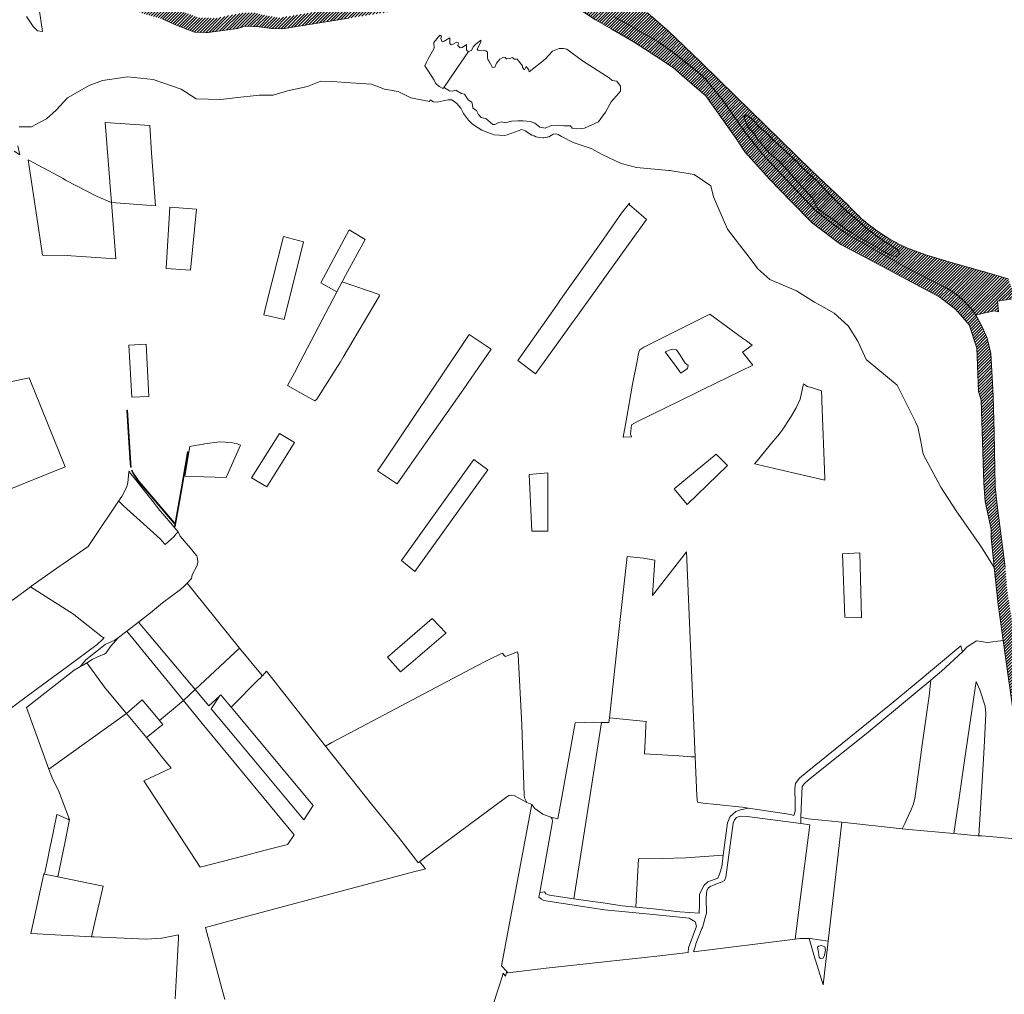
# Model space of a CAD drawing. Header units: metres. Extents: x 98339 to 107237, y 400267 to 408717.
# Tile 4 of 9: x 102742 to 104229, y 401524 to 402996. Entities that reach past the tile are written whole.
import ezdxf

# ---------------------------------------------------------------- set-up
doc = ezdxf.new("R2010")
doc.units = ezdxf.units.M
doc.layers.add('BEL_NAB_10_NNBO_V', color=7, linetype='Continuous', lineweight=0)
doc.layers.add('gras', color=61, linetype='Continuous', lineweight=18, transparency=0.7)
doc.layers.add('water', color=150, linetype='Continuous', lineweight=18, transparency=0.7)

msp = doc.modelspace()

# ---------------------------------------------------------------- hatches: boundary and pattern name
at = {"layer": 'gras'}
h = msp.add_hatch(dxfattribs=at)
h.set_pattern_fill('ANSI31', color=256)
h.paths.add_polyline_path([(103798.5, 402905), (103938, 402768.2), (103938, 402768.2), (103965.2, 402742.1), (103965.2, 402742.1), (103992.9, 402716), (103996, 402712.7), (103996, 402712.7), (103999.1, 402709.4), (103999.2, 402709.4), (104002.4, 402706.2), (104002.4, 402706.1), (104005.6, 402703), (104005.7, 402702.9), (104009, 402699.8), (104009, 402699.8), (104012.4, 402696.7), (104012.4, 402696.7), (104015.8, 402693.7), (104015.8, 402693.7), (104019.3, 402690.8), (104019.3, 402690.7), (104022.8, 402687.9), (104022.9, 402687.8), (104026.4, 402685), (104026.4, 402685), (104030, 402682.2), (104030.1, 402682.2), (104033.7, 402679.5), (104033.8, 402679.5), (104037.4, 402676.9), (104037.5, 402676.8), (104041.2, 402674.3), (104041.3, 402674.2), (104045, 402671.7), (104045.1, 402671.7), (104048.9, 402669.3), (104048.9, 402669.2), (104052.8, 402666.9), (104052.8, 402666.8), (104056.7, 402664.5), (104056.8, 402664.5), (104060.7, 402662.3), (104060.7, 402662.3), (104064.7, 402660.1), (104064.8, 402660.1), (104068.8, 402658), (104068.8, 402657.9), (104072.9, 402655.9), (104072.9, 402655.9), (104077, 402653.9), (104077, 402653.9), (104081.1, 402652), (104081.3, 402651.9), (104111.8, 402640.6), (104111.9, 402640.6), (104150.6, 402628.9), (104150.7, 402628.8), (104197.1, 402615.9), (104197.5, 402615.8), (104234.7, 402604.8), (104245.9, 402575.4), (104218.5, 402571.3), (104220.2, 402555.2), (104213.9, 402556.6), (104186.9, 402550.5), (104185.6, 402550.2), (104180.8, 402557.4), (104168.3, 402571.3), (104156.3, 402581.6), (104142, 402590.7), (104077.2, 402624), (104035.2, 402647.8), (103992.5, 402672), (103970.9, 402687.1), (103942.9, 402709.3), (103900.7, 402753.4), (103863.2, 402793.5), (103836.7, 402827.5), (103804.9, 402873.3), (103777.2, 402907.7), (103762.2, 402920.6), (103728.2, 402947.5), (103705.5, 402963.5), (103639.4, 403001.1), (103604.9, 403022.8), (103574.5, 403047.7), (103574.5, 403048.2), (103573.6, 403075.8), (103570.5, 403077.5), (103571.9, 403079), (103583.1, 403091), (103590.9, 403082.7), (103591.1, 403082.5), (103594.3, 403079.7), (103594.4, 403079.6), (103612.4, 403064.9), (103620.1, 403058.7), (103620.1, 403058.6), (103640.2, 403043), (103640.3, 403042.9), (103674.2, 403018.4), (103674.2, 403018.4), (103689.9, 403006.7), (103721.4, 402979.6), (103770.2, 402932.8), (103770.2, 402932.8)])
at = {"layer": 'water'}
h = msp.add_hatch(dxfattribs=at)
h.set_pattern_fill('ANSI31', color=256)
h.paths.add_polyline_path([(103574.5, 403047.7), (103604.9, 403022.8), (103639.4, 403001.1), (103705.5, 402963.5), (103728.2, 402947.5), (103762.2, 402920.6), (103777.2, 402907.7), (103804.9, 402873.3), (103836.7, 402827.5), (103863.2, 402793.5), (103900.7, 402753.4), (103942.9, 402709.3), (103970.9, 402687.1), (103992.5, 402672), (104035.2, 402647.8), (104077.2, 402624), (104142, 402590.7), (104156.3, 402581.6), (104168.3, 402571.3), (104180.8, 402557.4), (104185.6, 402550.2), (104186.8, 402548.3), (104189, 402545.1), (104191.5, 402540.1), (104195.3, 402532.5), (104203, 402515.1), (104203.9, 402511.1), (104208.3, 402492.3), (104211.4, 402438.4), (104211.8, 402426.4), (104213.3, 402372.9), (104215, 402290.7), (104217.9, 402263.1), (104230.1, 402169.5), (104232, 402146.2), (104234.8, 402124.1), (104238.9, 402097.6), (104247.5, 402030.6), (104260.4, 401928), (104264.5, 401905.8), (104282.5, 401799.6), (104289.2, 401757.7), (104274.6, 401758), (104272.7, 401774.2), (104259.8, 401855.7), (104244.8, 401933.1), (104227.2, 402058.7), (104219.6, 402112.7), (104213.6, 402168.8), (104208.8, 402213.9), (104208.8, 402226.8), (104200, 402268.5), (104198, 402296.4), (104193.8, 402421.5), (104189.9, 402434.5), (104187.2, 402500.3), (104175.8, 402535.4), (104155.7, 402558.6), (104131.4, 402577.2), (104051.5, 402619.8), (103982.1, 402656.8), (103939.3, 402688.7), (103906.7, 402722.1), (103874.8, 402754.8), (103869.7, 402760.4), (103836.8, 402796.9), (103824.8, 402815.1), (103778.2, 402881.4), (103757.6, 402899), (103742.6, 402912), (103729.2, 402923.7), (103704.2, 402940.4), (103669.9, 402962.4), (103636.3, 402982), (103611.6, 402996), (103580.6, 403016.1), (103566.2, 403027.9), (103549.7, 403037.2), (103531.1, 403041.4), (103506.1, 403040.2), (103384.1, 403021.8), (103379.9, 403021.2), (103238.4, 402998.5), (103138.8, 402982.5), (103122.3, 402983.1), (103103.7, 402985.6), (103094.8, 402986.1), (103082, 402986.7), (103070.7, 402983.1), (103026.8, 402976.9), (103023, 402977), (103005.8, 402977.4), (102978.9, 402987.8), (102958.1, 402997.2), (102859.2, 403026.2), (102851.5, 403028.5), (102823, 403040.5), (102802.1, 403052.1), (102767, 403070.7), (102762.5, 403073.5), (102771.6, 403093), (102813.7, 403068.5), (102866.9, 403044.9), (102996.7, 403005.1), (103012.1, 402999.4), (103039.2, 402998.5), (103062.4, 403003.7), (103079.4, 403006.8), (103096.5, 403006.8), (103113, 403002.7), (103134.6, 402999.1), (103495.3, 403058.3), (103505.3, 403059.9), (103530.6, 403062), (103553.3, 403058.9), (103571.9, 403049.8)])
h = msp.add_hatch(dxfattribs=at)
h.set_pattern_fill('ANSI31', color=256)
h.paths.add_polyline_path([(104056.3, 402640.8), (104063.4, 402638.5), (104066.2, 402639.3), (104068.7, 402640.3), (104070.7, 402643.3), (104068.2, 402648.9), (104063.2, 402652.2), (104053.3, 402657.7), (104044.2, 402663.9), (104034.6, 402670.3), (104020.5, 402681.2), (104013.1, 402688), (104003, 402697.1), (103993.2, 402705.2), (103978.3, 402719.4), (103964.6, 402733.5), (103945.4, 402753.2), (103931.5, 402765.5), (103919.7, 402777.2), (103916.1, 402781.7), (103907.3, 402789.3), (103879.8, 402815), (103869.6, 402825.4), (103859.5, 402833.7), (103855.5, 402837.5), (103855, 402838.5), (103853.5, 402841.1), (103846.9, 402846.6), (103839.6, 402852.4), (103837.3, 402851.7), (103835.8, 402849.5), (103836, 402847.4), (103837.8, 402843.6), (103838.8, 402839.1), (103842.1, 402833.3), (103849.2, 402826.2), (103853.2, 402820.7), (103855.2, 402817.5), (103856.5, 402815.4), (103873.9, 402794.6), (103886.3, 402784.8), (103899, 402771.6), (103920.2, 402747.4), (103939.1, 402726.7), (103941.6, 402721.1), (103945.4, 402713.8), (103948.7, 402709.2), (103958.1, 402702.7), (103973, 402692.6), (103984.6, 402683.5), (103997.7, 402674.1), (104048, 402645.6)])

# ---------------------------------------------------------------- linework, layer by layer
at = {"layer": 'BEL_NAB_10_NNBO_V'}
for points in [[(103580.6, 403016.1), (103611.6, 402996), (103636.3, 402982), (103669.9, 402962.4), (103704.2, 402940.4), (103729.2, 402923.7), (103742.6, 402912), (103757.6, 402899), (103778.2, 402881.4), (103824.8, 402815.1), (103836.8, 402796.9), (103869.7, 402760.4), (103874.8, 402754.8), (103906.7, 402722.1), (103939.3, 402688.7), (103982.1, 402656.8), (104051.5, 402619.8), (104131.4, 402577.2), (104155.7, 402558.6), (104175.8, 402535.4), (104187.2, 402500.3), (104189.9, 402434.5), (104193.8, 402421.5), (104198, 402296.4), (104200, 402268.5), (104208.8, 402226.8), (104208.8, 402213.9), (104213.6, 402168.8), (104194.2, 402199.4), (104156.1, 402254.4), (104132.8, 402290.4), (104106.5, 402340.2), (104103.3, 402356.4), (104098.3, 402381.4), (104094.6, 402388.8), (104067, 402444), (104020, 402483.1), (104007.9, 402510.5), (103993.1, 402533.8), (103971.9, 402552.8), (103953.2, 402563.5), (103942.3, 402569.8), (103914.8, 402586.7), (103874.6, 402603.6), (103856.5, 402620.2), (103843.4, 402637.4), (103829.1, 402656.3), (103811, 402680), (103789.9, 402728.5), (103785.7, 402745.5), (103760.3, 402762.4), (103723.9, 402768.5), (103722.2, 402768.7), (103673.5, 402773), (103650.2, 402779.3), (103621.7, 402792.7), (103605.1, 402801.6), (103577.6, 402810.9), (103560.2, 402820), (103555.4, 402823), (103551.2, 402824), (103547.8, 402823.6), (103544.8, 402821.3), (103543.8, 402820.8), (103541, 402819.3), (103533.7, 402817.8), (103532.3, 402817.9), (103527.7, 402818.4), (103521.4, 402819.4), (103518.7, 402820.7), (103515.4, 402822.1), (103505.4, 402828.4), (103500.1, 402830.4), (103477.9, 402822.4), (103474.5, 402821.2), (103458.4, 402822.4), (103449.1, 402826), (103440, 402829.6), (103425.7, 402838.5), (103424, 402840.6), (103420, 402844.6), (103412.4, 402854.8), (103408.1, 402862.6), (103402.2, 402869.8), (103394.5, 402875.1), (103389, 402875.2), (103381.7, 402873.9), (103372.2, 402871.8), (103367.1, 402872.2), (103362.1, 402875), (103360.8, 402872.7), (103332.7, 402878.3), (103313.4, 402887.6), (103293, 402891.5), (103273.4, 402899), (103241.7, 402901), (103214, 402902.7), (103196.9, 402903.7), (103176.6, 402895.5), (103146.2, 402888.9), (103125, 402882.3), (103103.8, 402882.3), (103066.8, 402878.3), (103045.6, 402875.6), (103008.6, 402877), (102986.1, 402891.5), (102943.8, 402906.1), (102905.4, 402910), (102867, 402904.7), (102847.2, 402896.8), (102814.1, 402878.3), (102796.9, 402859.8), (102782.4, 402846.5), (102771.8, 402841.2), (102759.9, 402834.6), (102741.3, 402834.6)], [(102752.4, 403001.3), (102762.3, 402985.9), (102769, 402979.3), (102776.5, 402978.4), (102772, 403009.3)], [(104244.8, 401933.1), (104227.2, 402058.7), (104219.6, 402112.7), (104213.6, 402168.8), (104208.8, 402213.9), (104208.8, 402226.8), (104200, 402268.5), (104198, 402296.4), (104193.8, 402421.5), (104189.9, 402434.5), (104187.2, 402500.3), (104175.8, 402535.4), (104155.7, 402558.6), (104131.4, 402577.2), (104051.5, 402619.8), (103982.1, 402656.8), (103939.3, 402688.7), (103906.7, 402722.1), (103874.8, 402754.8), (103869.7, 402760.4), (103836.8, 402796.9), (103824.8, 402815.1), (103778.2, 402881.4), (103757.6, 402899), (103742.6, 402912), (103729.2, 402923.7), (103704.2, 402940.4), (103669.9, 402962.4), (103636.3, 402982), (103611.6, 402996), (103580.6, 403016.1)], [(103689.9, 403006.7), (103721.4, 402979.6), (103770.2, 402932.8), (103770.2, 402932.8), (103798.5, 402905), (103798.5, 402905), (103938, 402768.2), (103938, 402768.2), (103965.2, 402742.1), (103965.2, 402742.1), (103992.9, 402716), (103996, 402712.7), (103996, 402712.7), (103999.1, 402709.4), (103999.2, 402709.4), (104002.4, 402706.2), (104002.4, 402706.1), (104005.6, 402703), (104005.7, 402702.9), (104009, 402699.8), (104009, 402699.8), (104012.4, 402696.7), (104012.4, 402696.7), (104015.8, 402693.7), (104015.8, 402693.7), (104019.3, 402690.8), (104019.3, 402690.7), (104022.8, 402687.9), (104022.9, 402687.8), (104026.4, 402685), (104026.4, 402685), (104030, 402682.2), (104030.1, 402682.2), (104033.7, 402679.5), (104033.8, 402679.5), (104037.4, 402676.9), (104037.5, 402676.8), (104041.2, 402674.3), (104041.3, 402674.2), (104045, 402671.7), (104045.1, 402671.7), (104048.9, 402669.3), (104048.9, 402669.2), (104052.8, 402666.9), (104052.8, 402666.8), (104056.7, 402664.5), (104056.8, 402664.5), (104060.7, 402662.3), (104060.7, 402662.3), (104064.7, 402660.1), (104064.8, 402660.1), (104068.8, 402658), (104068.8, 402657.9), (104072.9, 402655.9), (104072.9, 402655.9), (104077, 402653.9), (104077, 402653.9), (104081.1, 402652), (104081.3, 402651.9), (104111.8, 402640.6), (104111.9, 402640.6), (104150.6, 402628.9), (104150.7, 402628.8), (104197.1, 402615.9), (104197.5, 402615.8), (104234.7, 402604.8)], [(103238.4, 402998.5), (103138.8, 402982.5), (103122.3, 402983.1), (103103.7, 402985.6), (103094.8, 402986.1), (103082, 402986.7), (103070.7, 402983.1), (103026.8, 402976.9), (103023, 402977), (103005.8, 402977.4), (102978.9, 402987.8), (102958.1, 402997.2)], [(102958.1, 402997.2), (102978.9, 402987.8), (102978.9, 402987.8), (103005.8, 402977.4), (103023, 402977), (103026.8, 402976.9), (103070.7, 402983.1), (103082, 402986.7), (103094.8, 402986.1), (103103.7, 402985.6), (103122.3, 402983.1), (103138.8, 402982.5), (103238.4, 402998.5)], [(103639.4, 403001.1), (103705.5, 402963.5), (103728.2, 402947.5), (103762.2, 402920.6), (103777.2, 402907.7), (103804.9, 402873.3), (103836.7, 402827.5), (103863.2, 402793.5), (103900.7, 402753.4), (103942.9, 402709.3), (103970.9, 402687.1), (103992.5, 402672), (104035.2, 402647.8), (104077.2, 402624), (104142, 402590.7), (104156.3, 402581.6), (104168.3, 402571.3), (104180.8, 402557.4), (104185.6, 402550.2), (104186.8, 402548.3), (104189, 402545.1), (104191.5, 402540.1), (104195.3, 402532.5), (104203, 402515.1), (104203.9, 402511.1), (104208.3, 402492.3), (104211.4, 402438.4), (104211.8, 402426.4), (104213.3, 402372.9), (104215, 402290.7), (104217.9, 402263.1), (104230.1, 402169.5)], [(104245.9, 402575.4), (104218.5, 402571.3), (104220.2, 402555.2), (104213.9, 402556.6), (104186.9, 402550.5), (104185.6, 402550.2), (104180.8, 402557.4), (104168.3, 402571.3), (104156.3, 402581.6), (104142, 402590.7), (104077.2, 402624), (104035.2, 402647.8), (103992.5, 402672), (103970.9, 402687.1), (103942.9, 402709.3), (103900.7, 402753.4), (103863.2, 402793.5), (103836.7, 402827.5), (103804.9, 402873.3), (103777.2, 402907.7), (103762.2, 402920.6), (103728.2, 402947.5), (103705.5, 402963.5), (103639.4, 403001.1)], [(102741.3, 402834.6), (102759.9, 402834.6), (102771.8, 402841.2), (102782.4, 402846.5), (102796.9, 402859.8), (102814.1, 402878.3), (102847.2, 402896.8), (102867, 402904.7), (102905.4, 402910), (102943.8, 402906.1), (102943.8, 402906.1), (102986.1, 402891.5), (103008.6, 402877), (103045.6, 402875.6), (103066.8, 402878.3), (103103.8, 402882.3), (103125, 402882.3), (103146.2, 402888.9), (103176.6, 402895.5), (103196.9, 402903.7), (103214, 402902.7), (103241.7, 402901), (103273.4, 402899), (103293, 402891.5), (103313.4, 402887.6), (103332.7, 402878.3), (103360.8, 402872.7), (103362.1, 402875), (103367.1, 402872.2), (103372.2, 402871.8), (103381.7, 402873.9), (103389, 402875.2), (103394.5, 402875.1), (103402.2, 402869.8), (103408.1, 402862.6), (103412.4, 402854.8), (103420, 402844.6), (103424, 402840.6), (103425.7, 402838.5), (103440, 402829.6), (103449.1, 402826), (103458.4, 402822.4), (103474.5, 402821.2), (103477.9, 402822.4), (103500.1, 402830.4), (103505.4, 402828.4), (103515.4, 402822.1), (103518.7, 402820.7), (103521.4, 402819.4), (103527.7, 402818.4), (103532.3, 402817.9), (103533.7, 402817.8), (103541, 402819.3), (103543.8, 402820.8), (103544.8, 402821.3), (103547.8, 402823.6), (103551.2, 402824), (103555.4, 402823), (103560.2, 402820), (103577.6, 402810.9), (103605.1, 402801.6), (103621.7, 402792.7), (103650.2, 402779.3), (103673.5, 402773), (103722.2, 402768.7), (103723.9, 402768.5), (103760.3, 402762.4), (103785.7, 402745.5), (103789.9, 402728.5), (103811, 402680), (103829.1, 402656.3), (103843.4, 402637.4), (103856.5, 402620.2), (103874.6, 402603.6), (103914.8, 402586.7), (103942.3, 402569.8), (103953.2, 402563.5), (103971.9, 402552.8), (103993.1, 402533.8), (104007.9, 402510.5), (104020, 402483.1), (104067, 402444), (104094.6, 402388.8), (104098.3, 402381.4), (104103.3, 402356.4), (104106.5, 402340.2), (104132.8, 402290.4), (104156.1, 402254.4), (104194.2, 402199.4), (104213.6, 402168.8), (104219.6, 402112.7), (104227.2, 402058.7), (104203.3, 402055.7), (104186.7, 402057.9), (104172.9, 402049.1), (104165.6, 402041.6), (104163, 402050.4), (104092.8, 401991.8), (104057.8, 401963), (103931.2, 401859.9), (103919.7, 401850.5), (103915.9, 401846.2), (103913.3, 401842.3), (103912.5, 401834.9), (103912.9, 401813.1), (103912.9, 401800.8), (103911.2, 401794.3), (103906.7, 401795.5), (103842.4, 401805.5), (103833.1, 401806.9), (103794.1, 401810.7), (103773.7, 401812.7), (103765.3, 401814.4), (103764.3, 401824), (103761.9, 401882.6), (103749.1, 402192.7), (103697.8, 402126.6), (103701.1, 402179.8), (103683.9, 402183), (103659.3, 402185.2), (103644.9, 402054.1), (103632.5, 401941.8), (103631.7, 401934.8), (103631.1, 401934.8), (103620.6, 401934.9), (103609.1, 401935.1), (103580.7, 401934.3), (103559.5, 401816.3), (103554.5, 401788.9), (103544, 401791.8), (103531.9, 401796.3), (103519.7, 401804.9), (103515.2, 401810.8), (103508, 401814), (103504.5, 401821), (103503.6, 401825), (103500.5, 401931), (103494.6, 402037), (103493.6, 402041.5), (103478.3, 402035.2), (103475.4, 402034.2), (103473.6, 402035.7), (103470.9, 402039.5), (103468.7, 402038.3), (103451.9, 402030.4), (103446.9, 402027.8), (103431.3, 402019.9), (103213.5, 401904.3), (103203.7, 401899.1), (103114.8, 402012), (103108.6, 402005.3), (103108.5, 402005.3), (103105.5, 402008.7), (103074.2, 402047.1), (103005.5, 402131.8), (103001.3, 402137), (102994.7, 402144.9), (103001, 402151.5), (103001.4, 402152), (103002.4, 402157.7), (103009.8, 402171.9), (103011.2, 402176.9), (103010.8, 402182.4), (103009.4, 402186.5), (103005.2, 402191.7), (103002.4, 402195.2), (102984.5, 402216.3), (102981.3, 402222.6), (102974.8, 402230.4), (102973, 402232.5), (102958.3, 402249.9), (102953.9, 402254.9), (102941.9, 402270.2), (102926.1, 402290.3), (102915, 402304), (102908.9, 402311.1), (102908.1, 402314.5), (102906.9, 402313.3), (102905.5, 402296.5), (102903.4, 402289.6), (102896.2, 402276.1), (102891.4, 402268.9), (102891.3, 402268.9), (102873.2, 402242), (102870.6, 402238.1), (102853.4, 402212.7), (102845.3, 402200.7), (102807.5, 402174.2), (102803.3, 402171.2), (102762.3, 402142.4), (102758.4, 402139.7), (102758.5, 402139.6), (102732.5, 402120.7)], [(102733.8, 402797.6), (102742.5, 402792.3), (102739.3, 402806)], [(104245.6, 401758.9), (104194.7, 401763.4), (104190.3, 401763.6), (104190.8, 401772.1), (104197.2, 401879.2), (104198.9, 401907), (104201, 401948.2), (104199.9, 401959.4), (104192, 401984.2), (104186.1, 401996.7), (104169.3, 401881), (104169.3, 401881), (104160.7, 401821), (104152.8, 401766.9), (104084.9, 401772.9), (104074.6, 401774.1), (104078.4, 401782.2), (104088.7, 401804), (104091.1, 401810.1), (104093.9, 401819.7), (104099.2, 401859.4), (104102.8, 401885.3), (104104, 401893.7), (104115.5, 401974.8), (104117.3, 401994.2), (104117.7, 401998.7), (104133.9, 402012.2), (104165.6, 402041.6), (104172.9, 402049.1), (104186.7, 402057.9), (104203.3, 402055.7), (104227.2, 402058.7), (104227.2, 402058.7), (104244.8, 401933.1)], [(102976.8, 401517.1), (102978.7, 401553.7), (102981.3, 401600.9), (102981.7, 401608.3), (102982, 401614.1), (102956.8, 401608.9), (102932.8, 401607.5), (102854.4, 401610.7), (102850.5, 401610.9), (102853.8, 401626.3), (102867.9, 401687.4), (102799.7, 401701.6), (102810.5, 401754.7), (102817.3, 401788.1), (102800.8, 401832.1), (102792.2, 401848.4), (102792.1, 401848.8), (102786.3, 401864.3), (102903.1, 401948.1), (102933.4, 401911.8), (102945.6, 401897.1), (102956.8, 401883), (102970.6, 401865.6), (102970.5, 401865.6), (102929.5, 401846.4), (102962.7, 401795.6), (103014.7, 401716.1), (103065.3, 401729.3), (103079.1, 401732.9), (103112.8, 401741.7), (103146.8, 401750.5), (103147.2, 401751.1), (103156.4, 401765.2), (103047, 401897.9), (103046.9, 401898.1), (103017.8, 401933.4), (102989.4, 401967.9), (103007, 401984.3), (103027.6, 401959.7), (103043.6, 401974.4), (103031.4, 401955.1), (103065.2, 401914.5), (103085.4, 401890.3), (103170.9, 401787.6), (103171, 401787.6), (103185.3, 401809.5), (103061.2, 401958), (103061.3, 401958), (103104.3, 402001), (103104.7, 402000.5), (103107.7, 402004.4), (103108.6, 402005.3), (103114.8, 402012), (103114.8, 402012), (103203.7, 401899.1), (103228.9, 401867.3), (103254.3, 401835.4), (103273.5, 401811.3), (103314, 401761.6), (103341.3, 401726), (103343.7, 401722.8), (103345.8, 401724.4), (103346.1, 401724), (103347.1, 401722.8), (103350.6, 401718.4), (103354.1, 401714), (103354.6, 401713.5), (103349.7, 401712.3), (103349.2, 401712.1), (103343.4, 401710.6), (103340.7, 401709.9), (103142.3, 401657.1), (103046.8, 401631.7), (103022.5, 401625.2), (103047.4, 401532.8), (103051.6, 401516)], [(103051.6, 401516), (103047.4, 401532.8), (103022.5, 401625.2), (103046.8, 401631.7), (103142.3, 401657.1), (103340.7, 401709.9), (103343.4, 401710.6), (103349.2, 401712.1), (103349.7, 401712.3), (103354.6, 401713.5), (103354.1, 401714), (103350.6, 401718.4), (103347.1, 401722.8), (103346.1, 401724), (103345.8, 401724.4), (103351.5, 401728.6), (103475.4, 401821), (103480.7, 401824.6), (103485.1, 401825), (103488.7, 401824.6), (103508, 401814), (103515.2, 401810.8), (103513.8, 401803), (103469.5, 401567.2), (103477.6, 401558.3), (103477.6, 401558.3), (103475.4, 401551.6), (103472.1, 401555.8), (103470.4, 401550.7), (103432.1, 401432.8)]]:
    msp.add_lwpolyline(points, dxfattribs=at)
for points in [[(103378, 402968.1), (103379.9, 402962.8), (103383.1, 402964.1), (103391.8, 402968.9), (103391.8, 402960.4), (103393.6, 402958.3), (103395.8, 402958.9), (103402.1, 402962.6), (103404.5, 402961.5), (103403.7, 402957.3), (103407.1, 402953.8), (103410, 402954.1), (103416.7, 402958.9), (103416.9, 402950.4), (103419.7, 402948.5), (103401.9, 402922.6), (103381.8, 402893.1), (103379.9, 402892.7), (103375.4, 402895.6), (103369.8, 402900.6), (103368, 402904.9), (103359.8, 402917.3), (103354, 402926.8), (103356, 402931), (103358.5, 402936.1), (103367.7, 402953.3), (103367.2, 402962), (103376.4, 402972.9), (103378.8, 402971.3), (103378, 402968.1)], [(103359.8, 402917.3), (103368, 402904.9), (103369.8, 402900.6), (103375.4, 402895.6), (103379.9, 402892.7), (103381.8, 402893.1), (103383.3, 402893.5), (103391, 402888.7), (103395.5, 402888.2), (103400.5, 402890.1), (103409.3, 402885), (103413.8, 402883.7), (103416.1, 402879.7), (103419.3, 402875.2), (103424.9, 402871.8), (103425.7, 402867.3), (103426.5, 402862.5), (103431.7, 402859.1), (103434.7, 402853), (103438.9, 402848.8), (103442.9, 402847.5), (103445.8, 402846.9), (103456.4, 402838.2), (103459.5, 402838.2), (103465.6, 402841.1), (103470.1, 402842.2), (103474.9, 402840.3), (103484.7, 402843), (103494.2, 402843.5), (103502.4, 402843.5), (103513, 402842.4), (103520.1, 402839.8), (103527.3, 402834), (103535.7, 402832.4), (103545, 402836.4), (103556.6, 402837.1), (103563.5, 402836.1), (103567.7, 402835.8), (103573.8, 402835.8), (103576.5, 402832.4), (103584.9, 402831.3), (103595, 402832.6), (103615.9, 402841.9), (103619.5, 402846.9), (103626.5, 402856.5), (103635.2, 402872.1), (103646.9, 402885.3), (103649.2, 402888.5), (103649.2, 402895.7), (103643.7, 402903.6), (103636.8, 402904.6), (103632.3, 402908.6), (103592.1, 402934), (103568.3, 402951.7), (103563.2, 402952.8), (103556.9, 402952.8), (103546.6, 402948.8), (103535.5, 402936.6), (103511.4, 402917.3), (103511.1, 402920.5), (103506.9, 402925.8), (103504.2, 402920.5), (103501.1, 402923.9), (103501.1, 402926.8), (103493.4, 402936.6), (103488.9, 402936.6), (103486.2, 402939.3), (103482, 402937.7), (103477.3, 402937.4), (103474.9, 402939), (103472.8, 402939.8), (103467.2, 402936.6), (103462.2, 402930.5), (103459.3, 402924.5), (103455.8, 402924.2), (103450.5, 402934.2), (103449.2, 402936.4), (103448.4, 402939.3), (103448.4, 402941.9), (103448.7, 402945.6), (103448.4, 402947.5), (103446, 402949.3), (103442.6, 402950.1), (103436.5, 402949.9), (103433.9, 402950.1), (103432.8, 402952), (103438.6, 402962.6), (103438.4, 402965.2), (103430.4, 402958.6), (103426.7, 402955.1), (103424.1, 402949.6), (103420.1, 402948.3), (103419.7, 402948.5), (103416.9, 402950.4), (103416.7, 402958.9), (103410, 402954.1), (103407.1, 402953.8), (103403.7, 402957.3), (103404.5, 402961.5), (103402.1, 402962.6), (103395.8, 402958.9), (103393.6, 402958.3), (103391.8, 402960.4), (103391.8, 402968.9), (103383.1, 402964.1), (103379.9, 402962.8), (103378, 402968.1), (103378.8, 402971.3), (103376.4, 402972.9), (103367.2, 402962), (103367.7, 402953.3), (103358.5, 402936.1), (103356, 402931), (103354, 402926.8), (103359.8, 402917.3)], [(103433.9, 402950.1), (103436.5, 402949.9), (103442.6, 402950.1), (103446, 402949.3), (103448.4, 402947.5), (103448.7, 402945.6), (103448.4, 402941.9), (103448.4, 402939.3), (103449.2, 402936.4), (103450.5, 402934.2), (103455.8, 402924.2), (103459.3, 402924.5), (103462.2, 402930.5), (103467.2, 402936.6), (103472.8, 402939.8), (103474.9, 402939), (103477.3, 402937.4), (103482, 402937.7), (103486.2, 402939.3), (103488.9, 402936.6), (103493.4, 402936.6), (103501.1, 402926.8), (103501.1, 402923.9), (103504.2, 402920.5), (103506.9, 402925.8), (103511.1, 402920.5), (103511.4, 402917.3), (103535.5, 402936.6), (103546.6, 402948.8), (103556.9, 402952.8), (103563.2, 402952.8), (103568.3, 402951.7), (103592.1, 402934), (103632.3, 402908.6), (103636.8, 402904.6), (103643.7, 402903.6), (103649.2, 402895.7), (103649.2, 402888.5), (103646.9, 402885.3), (103635.2, 402872.1), (103626.5, 402856.5), (103619.5, 402846.9), (103615.9, 402841.9), (103595, 402832.6), (103584.9, 402831.3), (103576.5, 402832.4), (103573.8, 402835.8), (103567.7, 402835.8), (103563.5, 402836.1), (103556.6, 402837.1), (103545, 402836.4), (103535.7, 402832.4), (103527.3, 402834), (103520.1, 402839.8), (103513, 402842.4), (103502.4, 402843.5), (103494.2, 402843.5), (103484.7, 402843), (103474.9, 402840.3), (103470.1, 402842.2), (103465.6, 402841.1), (103459.5, 402838.2), (103456.4, 402838.2), (103445.8, 402846.9), (103442.9, 402847.5), (103438.9, 402848.8), (103434.7, 402853), (103431.7, 402859.1), (103426.5, 402862.5), (103425.7, 402867.3), (103424.9, 402871.8), (103419.3, 402875.2), (103416.1, 402879.7), (103413.8, 402883.7), (103409.3, 402885), (103400.5, 402890.1), (103395.5, 402888.2), (103391, 402888.7), (103383.3, 402893.5), (103381.8, 402893.1), (103401.9, 402922.6), (103419.7, 402948.5), (103420.1, 402948.3), (103424.1, 402949.6), (103426.7, 402955.1), (103430.4, 402958.6), (103438.4, 402965.2), (103438.6, 402962.6), (103432.8, 402952), (103433.9, 402950.1)], [(104066.2, 402639.3), (104063.4, 402638.5), (104056.3, 402640.8), (104048, 402645.6), (103997.7, 402674.1), (103984.6, 402683.5), (103973, 402692.6), (103958.1, 402702.7), (103948.7, 402709.2), (103945.4, 402713.8), (103941.6, 402721.1), (103939.1, 402726.7), (103920.2, 402747.4), (103899, 402771.6), (103886.3, 402784.8), (103873.9, 402794.6), (103856.5, 402815.4), (103855.2, 402817.5), (103853.2, 402820.7), (103849.2, 402826.2), (103842.1, 402833.3), (103838.8, 402839.1), (103837.8, 402843.6), (103836, 402847.4), (103835.8, 402849.5), (103837.3, 402851.7), (103839.6, 402852.4), (103846.9, 402846.6), (103853.5, 402841.1), (103855, 402838.5), (103855.5, 402837.5), (103859.5, 402833.7), (103869.6, 402825.4), (103879.8, 402815), (103907.3, 402789.3), (103916.1, 402781.7), (103919.7, 402777.2), (103931.5, 402765.5), (103945.4, 402753.2), (103964.6, 402733.5), (103978.3, 402719.4), (103993.2, 402705.2), (104003, 402697.1), (104013.1, 402688), (104020.5, 402681.2), (104034.6, 402670.3), (104044.2, 402663.9), (104053.3, 402657.7), (104063.2, 402652.2), (104068.2, 402648.9), (104070.7, 402643.3), (104068.7, 402640.3), (104066.2, 402639.3)], [(104056.3, 402640.8), (104063.4, 402638.5), (104066.2, 402639.3), (104068.7, 402640.3), (104070.7, 402643.3), (104068.2, 402648.9), (104063.2, 402652.2), (104053.3, 402657.7), (104044.2, 402663.9), (104034.6, 402670.3), (104020.5, 402681.2), (104013.1, 402688), (104003, 402697.1), (103993.2, 402705.2), (103978.3, 402719.4), (103964.6, 402733.5), (103945.4, 402753.2), (103931.5, 402765.5), (103919.7, 402777.2), (103916.1, 402781.7), (103907.3, 402789.3), (103879.8, 402815), (103869.6, 402825.4), (103859.5, 402833.7), (103855.5, 402837.5), (103855, 402838.5), (103853.5, 402841.1), (103846.9, 402846.6), (103839.6, 402852.4), (103837.3, 402851.7), (103835.8, 402849.5), (103836, 402847.4), (103837.8, 402843.6), (103838.8, 402839.1), (103842.1, 402833.3), (103849.2, 402826.2), (103853.2, 402820.7), (103855.2, 402817.5), (103856.5, 402815.4), (103873.9, 402794.6), (103886.3, 402784.8), (103899, 402771.6), (103920.2, 402747.4), (103939.1, 402726.7), (103941.6, 402721.1), (103945.4, 402713.8), (103948.7, 402709.2), (103958.1, 402702.7), (103973, 402692.6), (103984.6, 402683.5), (103997.7, 402674.1), (104048, 402645.6), (104056.3, 402640.8)], [(102878.2, 402751), (102880.6, 402720.1), (102859, 402729), (102811.4, 402753.9), (102807.5, 402756.2), (102801.3, 402759.9), (102754.9, 402784.8), (102769.6, 402688.1), (102776.7, 402640.6), (102813.9, 402640.1), (102819.6, 402639.6), (102887.1, 402635.1), (102880.6, 402720.1), (102946.9, 402714.9), (102940.9, 402795), (102938.5, 402836.7), (102871.1, 402840.8), (102878.1, 402752), (102878.2, 402751)], [(102880.6, 402720.1), (102878.2, 402751), (102878.1, 402752), (102871.1, 402840.8), (102938.5, 402836.7), (102940.9, 402795), (102946.9, 402714.9), (102880.6, 402720.1)], [(102880.6, 402720.1), (102887.1, 402635.1), (102819.6, 402639.6), (102813.9, 402640.1), (102776.7, 402640.6), (102769.6, 402688.1), (102754.9, 402784.8), (102801.3, 402759.9), (102807.5, 402756.2), (102811.4, 402753.9), (102859, 402729), (102880.6, 402720.1)], [(102963.2, 402620.4), (103000.1, 402618), (103008.9, 402710), (102968.9, 402713.2), (102963.2, 402620.4)], [(103008.9, 402710), (103000.1, 402618), (102963.2, 402620.4), (102968.9, 402713.2), (103008.9, 402710)], [(103662.7, 402719.4), (103650.9, 402703.8), (103619.9, 402659.8), (103556.9, 402570.4), (103556.7, 402570.1), (103547, 402556.4), (103494.3, 402481.6), (103520.9, 402461.1), (103547.2, 402497.7), (103577.8, 402540.3), (103583.8, 402548.7), (103584.7, 402549.9), (103649.9, 402640.8), (103688.3, 402694.3), (103680.6, 402701.6), (103662.8, 402716.5), (103662.7, 402719.4)], [(103547.2, 402497.7), (103520.9, 402461.1), (103494.3, 402481.6), (103547, 402556.4), (103556.7, 402570.1), (103556.9, 402570.4), (103619.9, 402659.8), (103650.9, 402703.8), (103662.7, 402719.4), (103662.8, 402716.5), (103680.6, 402701.6), (103688.3, 402694.3), (103649.9, 402640.8), (103584.7, 402549.9), (103583.8, 402548.7), (103577.8, 402540.3), (103547.2, 402497.7)], [(103239.8, 402678.9), (103197, 402598.7), (103221, 402585.1), (103160.1, 402469.1), (103159.3, 402467.6), (103146.7, 402443.5), (103165, 402433.3), (103187.7, 402420.6), (103190.7, 402423.2), (103218.3, 402466.8), (103226.3, 402479.5), (103230.6, 402486.6), (103285.4, 402579), (103285.1, 402581.1), (103229, 402600.2), (103234.2, 402609.9), (103263.5, 402664.5), (103239.8, 402678.9)], [(103229, 402600.2), (103221, 402585.1), (103197, 402598.7), (103239.8, 402678.9), (103263.5, 402664.5), (103234.2, 402609.9), (103229, 402600.2)], [(103170.8, 402660.6), (103141.4, 402543.2), (103110.5, 402550.5), (103113.9, 402563.7), (103140.6, 402668.8), (103170.8, 402660.6)], [(103110.5, 402550.5), (103141.4, 402543.2), (103170.8, 402660.6), (103140.6, 402668.8), (103113.9, 402563.7), (103110.5, 402550.5)], [(103190.7, 402423.2), (103187.7, 402420.6), (103165, 402433.3), (103146.7, 402443.5), (103159.3, 402467.6), (103160.1, 402469.1), (103221, 402585.1), (103229, 402600.2), (103285.1, 402581.1), (103285.4, 402579), (103230.6, 402486.6), (103226.3, 402479.5), (103218.3, 402466.8), (103190.7, 402423.2)], [(103674.3, 402480.5), (103667.6, 402445.8), (103657.7, 402390.3), (103653.4, 402365.6), (103653.4, 402365.6), (103653.4, 402365.6), (103653.6, 402365.6), (103665.8, 402366.3), (103665.4, 402367.6), (103664.5, 402370), (103665.8, 402384.3), (103673.9, 402388.8), (103762.4, 402432.1), (103774.5, 402438), (103849.1, 402474.5), (103833.7, 402493.9), (103848.2, 402504.7), (103839.5, 402511.1), (103833.5, 402515.4), (103784.2, 402551.5), (103704.4, 402511.5), (103684.5, 402501.5), (103678.4, 402497.4), (103676.9, 402493.9), (103676, 402489.3), (103674.3, 402480.5)], [(103774.5, 402438), (103762.4, 402432.1), (103673.9, 402388.8), (103665.8, 402384.3), (103664.5, 402370), (103665.4, 402367.6), (103665.8, 402366.3), (103653.6, 402365.6), (103653.4, 402365.6), (103653.4, 402365.6), (103653.4, 402365.6), (103657.7, 402390.3), (103667.6, 402445.8), (103674.3, 402480.5), (103676, 402489.3), (103676.9, 402493.9), (103678.4, 402497.4), (103684.5, 402501.5), (103704.4, 402511.5), (103784.2, 402551.5), (103833.5, 402515.4), (103839.5, 402511.1), (103848.2, 402504.7), (103833.7, 402493.9), (103849.1, 402474.5), (103774.5, 402438)], [(103407.7, 402501.3), (103292.4, 402329.2), (103282.6, 402314.6), (103309.5, 402296.9), (103311.9, 402295.3), (103326.9, 402316.6), (103355.1, 402357), (103412.5, 402438.8), (103434.8, 402470.7), (103443, 402482.7), (103454, 402498.8), (103420.9, 402521), (103407.7, 402501.3)], [(103326.9, 402316.6), (103311.9, 402295.3), (103309.5, 402296.9), (103282.6, 402314.6), (103292.4, 402329.2), (103407.7, 402501.3), (103420.9, 402521), (103454, 402498.8), (103443, 402482.7), (103434.8, 402470.7), (103412.5, 402438.8), (103355.1, 402357), (103326.9, 402316.6)], [(102937, 402427.3), (102911.2, 402425.9), (102907, 402504.8), (102933.1, 402506), (102937, 402427.3)], [(102907, 402504.8), (102911.2, 402425.9), (102937, 402427.3), (102933.1, 402506), (102907, 402504.8)], [(103750.7, 402469.5), (103740.4, 402462.2), (103734.2, 402470.7), (103716.7, 402494.6), (103727.1, 402498.7), (103733.8, 402497.6), (103738.2, 402491.1), (103747.1, 402477.7), (103751.5, 402473.9), (103750.7, 402469.5)], [(103750.7, 402469.5), (103751.5, 402473.9), (103747.1, 402477.7), (103738.2, 402491.1), (103733.8, 402497.6), (103727.1, 402498.7), (103716.7, 402494.6), (103734.2, 402470.7), (103740.4, 402462.2), (103750.7, 402469.5)], [(102691.4, 402379.7), (102728.7, 402287.7), (102795.6, 402314.7), (102803.8, 402318), (102810.6, 402320.7), (102756.3, 402455.3), (102720.5, 402448), (102677.6, 402439.1), (102669.5, 402437.6), (102672.1, 402430.6), (102675.4, 402422), (102691.4, 402379.7)], [(102795.6, 402314.7), (102728.7, 402287.7), (102691.4, 402379.7), (102675.4, 402422), (102672.1, 402430.6), (102669.5, 402437.6), (102677.6, 402439.1), (102720.5, 402448), (102756.3, 402455.3), (102810.6, 402320.7), (102803.8, 402318), (102795.6, 402314.7)], [(103887, 402367.8), (103879.6, 402359.4), (103855.4, 402330), (103851.4, 402325.3), (103856.2, 402324.2), (103881.7, 402318.3), (103957.9, 402300.7), (103957.7, 402303.8), (103953.2, 402420.4), (103953.1, 402424.4), (103952.6, 402435.7), (103937.8, 402440.6), (103931.3, 402442.2), (103925.5, 402446.2), (103920.8, 402422.9), (103914.5, 402410.2), (103906, 402395.3), (103893.3, 402376.3), (103890.4, 402372.4), (103887, 402367.8)], [(103957.7, 402303.8), (103957.9, 402300.7), (103881.7, 402318.3), (103856.2, 402324.2), (103851.4, 402325.3), (103855.4, 402330), (103879.6, 402359.4), (103887, 402367.8), (103890.4, 402372.4), (103893.3, 402376.3), (103906, 402395.3), (103914.5, 402410.2), (103920.8, 402422.9), (103925.5, 402446.2), (103931.3, 402442.2), (103937.8, 402440.6), (103952.6, 402435.7), (103953.1, 402424.4), (103953.2, 402420.4), (103957.7, 402303.8)], [(102910.6, 402320.4), (102909.6, 402320.3), (102908.7, 402326.2), (102908.7, 402326.4), (102908.7, 402326.4), (102906, 402372.5), (102905.5, 402381.2), (102904, 402406.4), (102904.4, 402406.5), (102905, 402406.5), (102909.7, 402326.5), (102909.7, 402326.5), (102910.6, 402320.4)], [(102909.7, 402326.5), (102905, 402406.5), (102904.4, 402406.5), (102904, 402406.4), (102905.5, 402381.2), (102906, 402372.5), (102908.7, 402326.4), (102908.7, 402326.4), (102908.7, 402326.2), (102909.6, 402320.3), (102910.6, 402320.4), (102909.7, 402326.5), (102909.7, 402326.5)], [(103145.6, 402339.2), (103115.3, 402290.5), (103092.1, 402304.3), (103134.4, 402371), (103157, 402357.4), (103145.6, 402339.2)], [(103115.3, 402290.5), (103145.6, 402339.2), (103157, 402357.4), (103134.4, 402371), (103092.1, 402304.3), (103115.3, 402290.5)], [(103061.2, 402357.5), (103043.5, 402358.5), (103021.8, 402355.8), (103019, 402355.3), (103003.9, 402352.8), (102999.1, 402351.8), (102991.6, 402306.6), (103020.1, 402305.7), (103053.6, 402304.6), (103075.3, 402353.8), (103070.3, 402355.4), (103061.2, 402357.5)], [(103075.3, 402353.8), (103053.6, 402304.6), (103020.1, 402305.7), (102991.6, 402306.6), (102999.1, 402351.8), (103003.9, 402352.8), (103019, 402355.3), (103021.8, 402355.8), (103043.5, 402358.5), (103061.2, 402357.5), (103070.3, 402355.4), (103075.3, 402353.8)], [(102986.2, 402284.2), (102976.9, 402230.6), (102975.9, 402230.8), (102985.2, 402284.4), (102995.5, 402343.5), (102996.4, 402343.3), (102986.2, 402284.2)], [(102975.9, 402230.8), (102976.9, 402230.6), (102986.2, 402284.2), (102996.4, 402343.3), (102995.5, 402343.5), (102985.2, 402284.4), (102975.9, 402230.8)], [(103810.9, 402322.8), (103749.9, 402263.8), (103730.3, 402287.6), (103793.7, 402340), (103810.9, 402322.8)], [(103730.3, 402287.6), (103749.9, 402263.8), (103810.9, 402322.8), (103793.7, 402340), (103730.3, 402287.6)], [(103318.4, 402179.4), (103338.5, 402163), (103449.2, 402316.2), (103427.7, 402331.7), (103355.1, 402230.9), (103318.4, 402179.4)], [(103449.2, 402316.2), (103338.5, 402163), (103318.4, 402179.4), (103355.1, 402230.9), (103427.7, 402331.7), (103449.2, 402316.2)], [(102981.3, 402222.6), (102977.6, 402219.4), (102975.1, 402215.8), (102961.8, 402203.3), (102961, 402204.2), (102954, 402212), (102898.8, 402262.1), (102892.1, 402268.5), (102891.6, 402268.8), (102891.3, 402268.9), (102891.4, 402268.9), (102896.2, 402276.1), (102903.4, 402289.6), (102905.5, 402296.5), (102906.9, 402313.3), (102908.1, 402314.5), (102908.9, 402311.1), (102915, 402304), (102926.1, 402290.3), (102941.9, 402270.2), (102953.9, 402254.9), (102958.3, 402249.9), (102973, 402232.5), (102974.8, 402230.4), (102981.3, 402222.6)], [(102975.9, 402236.1), (102975.2, 402235.4), (102934.9, 402282.7), (102925.1, 402294.2), (102925.1, 402294.2), (102919.9, 402300.8), (102919.9, 402300.9), (102916.9, 402305.1), (102912.7, 402311.2), (102912.7, 402311.3), (102910.8, 402315.2), (102910.8, 402315.2), (102911.7, 402315.6), (102913.5, 402311.7), (102920.7, 402301.5), (102920.7, 402301.4), (102925.8, 402294.9), (102925.9, 402294.9), (102975.9, 402236.1)], [(102913.5, 402311.7), (102911.7, 402315.6), (102910.8, 402315.2), (102910.8, 402315.2), (102912.7, 402311.3), (102912.7, 402311.2), (102916.9, 402305.1), (102919.9, 402300.9), (102919.9, 402300.8), (102925.1, 402294.2), (102925.1, 402294.2), (102934.9, 402282.7), (102975.2, 402235.4), (102975.9, 402236.1), (102925.9, 402294.9), (102925.8, 402294.9), (102920.7, 402301.4), (102920.7, 402301.5), (102913.5, 402311.7)], [(103539.7, 402223.9), (103515.4, 402223.9), (103511.6, 402309.3), (103539.7, 402311.7), (103539.7, 402223.9)], [(103511.6, 402309.3), (103515.4, 402223.9), (103539.7, 402223.9), (103539.7, 402311.7), (103511.6, 402309.3)], [(103749.1, 402192.7), (103761.9, 401882.6), (103755.9, 401883), (103737.7, 401884.1), (103685.3, 401887.5), (103686.8, 401916.1), (103687.7, 401931.1), (103687.9, 401936.2), (103632.5, 401941.8), (103644.9, 402054.1), (103659.3, 402185.2), (103683.9, 402183), (103701.1, 402179.8), (103697.8, 402126.6), (103749.1, 402192.7)], [(104010.5, 402190.8), (104013.4, 402092.6), (103988.2, 402094), (103984.3, 402189.2), (104010.5, 402190.8)], [(103984.3, 402189.2), (103988.2, 402094), (104013.4, 402092.6), (104010.5, 402190.8), (103984.3, 402189.2)], [(103074.2, 402047.1), (103007, 401984.3), (102921.7, 402086.2), (102939.5, 402100.5), (102939.5, 402100.5), (102957.9, 402115.3), (102984.8, 402135.4), (102991.1, 402141.1), (102994.7, 402144.9), (103001.3, 402137), (103005.5, 402131.8), (103074.2, 402047.1)], [(102826.2, 402096), (102867.2, 402063.7), (102869.8, 402063.1), (102867.4, 402060.5), (102859.1, 402052.4), (102814, 402019.5), (102776.6, 401991.7), (102747.9, 401970.2), (102699.1, 401934.1), (102672.8, 401917.4), (102603.8, 402027.2), (102638.8, 402052.6), (102732, 402120.4), (102732.5, 402120.7), (102758.5, 402139.6), (102823.3, 402098.3), (102826.2, 402096)], [(103007, 401984.3), (102989.4, 401967.9), (102903.6, 402072.5), (102921.7, 402086.2), (103007, 401984.3)], [(103332.7, 402024.3), (103317.2, 402011), (103297.4, 402033.4), (103365.1, 402091.6), (103385.8, 402069.8), (103385.4, 402069.4), (103332.7, 402024.3)], [(103297.4, 402033.4), (103317.2, 402011), (103332.7, 402024.3), (103385.4, 402069.4), (103385.8, 402069.8), (103365.1, 402091.6), (103297.4, 402033.4)], [(102903.6, 402072.5), (102989.4, 401967.9), (102953.3, 401937.5), (102943.6, 401949.2), (102927.2, 401969.1), (102903.1, 401948.1), (102899.7, 401952.2), (102869.9, 401987.9), (102843.3, 402024.8), (102844.6, 402025.1), (102851.4, 402029.9), (102854.5, 402031.3), (102859.6, 402033.8), (102868.8, 402037.3), (102870, 402038.1), (102872.5, 402039.9), (102879.1, 402049.4), (102891.3, 402063.1), (102903.6, 402072.5)], [(102843.3, 402024.8), (102838.1, 402021.3), (102833.9, 402019.4), (102836.2, 402022.9), (102841.9, 402029.4), (102870.9, 402052.6), (102885.7, 402058.9), (102891.3, 402063.1), (102879.1, 402049.4), (102872.5, 402039.9), (102870, 402038.1), (102868.8, 402037.3), (102859.6, 402033.8), (102854.5, 402031.3), (102851.4, 402029.9), (102844.6, 402025.1), (102843.3, 402024.8)], [(103107.7, 402004.4), (103104.7, 402000.5), (103104.3, 402001), (103061.3, 401958), (103061.2, 401958), (103058.3, 401961.5), (103045.7, 401976.3), (103043.9, 401974.8), (103043.9, 401974.9), (103043.6, 401974.4), (103027.6, 401959.7), (103007, 401984.3), (103074.2, 402047.1), (103105.5, 402008.7), (103108.5, 402005.3), (103108.6, 402005.3), (103107.7, 402004.4)], [(103494.6, 402037), (103500.5, 401931), (103503.6, 401825), (103504.5, 401821), (103508, 401814), (103488.7, 401824.6), (103485.1, 401825), (103480.7, 401824.6), (103475.4, 401821), (103351.5, 401728.6), (103345.8, 401724.4), (103343.7, 401722.8), (103341.3, 401726), (103314, 401761.6), (103273.5, 401811.3), (103254.3, 401835.4), (103228.9, 401867.3), (103203.7, 401899.1), (103213.5, 401904.3), (103431.3, 402019.9), (103446.9, 402027.8), (103451.9, 402030.4), (103468.7, 402038.3), (103470.9, 402039.5), (103473.6, 402035.7), (103475.4, 402034.2), (103478.3, 402035.2), (103493.6, 402041.5), (103494.6, 402037)], [(102903.1, 401948.1), (102786.3, 401864.3), (102752.1, 401957.3), (102798.7, 401993.6), (102824.3, 402013.5), (102833.9, 402019.4), (102838.1, 402021.3), (102843.3, 402024.8), (102869.9, 401987.9), (102899.7, 401952.2), (102903.1, 401948.1)], [(104078.4, 401782.2), (104074.6, 401774.1), (103983.5, 401783.9), (103932.9, 401789.3), (103925.6, 401790.8), (103921.7, 401791.6), (103921.9, 401805.3), (103923.8, 401837.9), (103927.1, 401842.5), (103932.6, 401847.7), (103948.4, 401859.9), (104020.4, 401917.3), (104117.7, 401998.7), (104117.3, 401994.2), (104115.5, 401974.8), (104104, 401893.7), (104102.8, 401885.3), (104099.2, 401859.4), (104093.9, 401819.7), (104091.1, 401810.1), (104088.7, 401804), (104078.4, 401782.2)], [(104190.8, 401772.1), (104190.3, 401763.6), (104189.1, 401763.7), (104152.8, 401766.9), (104160.7, 401821), (104169.3, 401881), (104169.3, 401881), (104186.1, 401996.7), (104192, 401984.2), (104199.9, 401959.4), (104201, 401948.2), (104198.9, 401907), (104197.2, 401879.2), (104190.8, 401772.1)], [(102958.3, 401931.5), (102933.4, 401911.8), (102903.1, 401948.1), (102927.2, 401969.1), (102943.6, 401949.2), (102953.3, 401937.5), (102958.3, 401931.5)], [(103065.3, 401729.3), (103014.7, 401716.1), (102962.7, 401795.6), (102929.5, 401846.4), (102970.5, 401865.6), (102970.6, 401865.6), (102956.8, 401883), (102945.6, 401897.1), (102933.4, 401911.8), (102958.3, 401931.5), (102953.3, 401937.5), (102989.4, 401967.9), (103017.8, 401933.4), (103046.9, 401898.1), (103047, 401897.9), (103156.4, 401765.2), (103147.2, 401751.1), (103146.8, 401750.5), (103112.8, 401741.7), (103079.1, 401732.9), (103065.3, 401729.3)], [(103061.2, 401958), (103185.3, 401809.5), (103171, 401787.6), (103170.9, 401787.6), (103085.4, 401890.3), (103065.2, 401914.5), (103031.4, 401955.1), (103043.6, 401974.4), (103043.9, 401974.9), (103043.9, 401974.8), (103045.7, 401976.3), (103058.3, 401961.5), (103061.2, 401958)], [(103620.6, 401934.9), (103578.8, 401668.3), (103542.1, 401673.9), (103536.3, 401676), (103534.4, 401678.8), (103531.3, 401678.4), (103527.4, 401677.9), (103546.4, 401785.3), (103545.9, 401788.9), (103544, 401791.8), (103554.5, 401788.9), (103559.5, 401816.3), (103580.7, 401934.3), (103609.1, 401935.1), (103620.6, 401934.9)], [(103687.9, 401936.2), (103687.7, 401931.1), (103686.8, 401916.1), (103685.3, 401887.5), (103737.7, 401884.1), (103755.9, 401883), (103761.9, 401882.6), (103764.3, 401824), (103765.3, 401814.4), (103773.7, 401812.7), (103794.1, 401810.7), (103833.1, 401806.9), (103842.4, 401805.5), (103830.3, 401802.6), (103823.2, 401800.2), (103814.8, 401792.7), (103810.8, 401783.3), (103804.4, 401734.5), (103748.1, 401730.3), (103712, 401729), (103676.5, 401728.9), (103672.4, 401655.8), (103651.7, 401657.9), (103622.9, 401662.2), (103611, 401663.9), (103578.8, 401668.3), (103620.6, 401934.9), (103631.1, 401934.8), (103631.7, 401934.8), (103632.5, 401941.8), (103687.9, 401936.2)], [(103544, 401791.8), (103545.9, 401788.9), (103546.4, 401785.3), (103527.4, 401677.9), (103526.1, 401670.6), (103530.2, 401667.7), (103533.3, 401665.6), (103543.2, 401664.5), (103625.3, 401651.8), (103698.5, 401644.4), (103752.8, 401638.9), (103762, 401633.6), (103764, 401626.8), (103752.2, 401594.5), (103751.3, 401587.3), (103704.1, 401581.8), (103629.7, 401573.6), (103560.2, 401566.2), (103537, 401563.4), (103479.3, 401556.5), (103477.6, 401558.3), (103469.5, 401567.2), (103513.8, 401803), (103515.2, 401810.8), (103519.7, 401804.9), (103531.9, 401796.3), (103544, 401791.8)], [(102814.9, 401788.6), (102816.2, 401787.6), (102815.8, 401788.7), (102817.3, 401788.1), (102810.5, 401754.7), (102799.7, 401701.6), (102779.7, 401705.8), (102780, 401707.4), (102785.6, 401734.4), (102786.2, 401737.2), (102788.8, 401749.8), (102789.1, 401751.5), (102798.2, 401795.8), (102801, 401794.6), (102812.3, 401789.7), (102814.9, 401788.6)], [(103921.5, 401782.3), (103935.2, 401780.2), (103920.4, 401667.4), (103912.9, 401607.3), (103759.5, 401588.3), (103762.3, 401597.4), (103763.2, 401600.5), (103772.3, 401623.5), (103772.9, 401624.9), (103778.2, 401643.5), (103778.9, 401645.9), (103778.7, 401669.4), (103779.7, 401680.8), (103781.8, 401684.4), (103784.8, 401686.9), (103790.9, 401689.4), (103803, 401693.8), (103806.4, 401695.9), (103808.1, 401701.2), (103819.3, 401782.7), (103821.2, 401787.6), (103824.2, 401791), (103828.5, 401792.8), (103832.5, 401793.3), (103840.6, 401792.7), (103921.5, 401782.3)], [(103983.5, 401783.9), (103962.7, 401604.4), (103935.7, 401608.3), (103934, 401608.3), (103920.3, 401608.2), (103912.9, 401607.3), (103920.4, 401667.4), (103935.2, 401780.2), (103921.5, 401782.3), (103921.7, 401791.6), (103925.6, 401790.8), (103932.9, 401789.3), (103983.5, 401783.9)], [(103768.7, 401660.1), (103768.2, 401646.4), (103738.8, 401648.5), (103698.9, 401653.1), (103672.4, 401655.8), (103676.5, 401728.9), (103712, 401729), (103748.1, 401730.3), (103804.4, 401734.5), (103802.1, 401716.6), (103798.9, 401705.6), (103796.2, 401699.4), (103781.3, 401694), (103775.4, 401688.8), (103768.8, 401675.5), (103768.7, 401660.1)], [(102853.8, 401626.3), (102850.5, 401610.9), (102768.5, 401615.5), (102759.1, 401616), (102761.9, 401629.5), (102778.5, 401706), (102779.7, 401705.8), (102799.7, 401701.6), (102867.9, 401687.4), (102853.8, 401626.3)], [(103962.7, 401604.4), (103955.1, 401538.3), (103941.4, 401583.7), (103934, 401608.3), (103935.7, 401608.3), (103962.7, 401604.4)], [(103955.3, 401578.7), (103951.4, 401578.2), (103949.5, 401579.7), (103948.1, 401587.9), (103946.8, 401595.4), (103948.7, 401596.9), (103952.6, 401597.6), (103958, 401595.6), (103958.7, 401590.8), (103957.5, 401583), (103955.3, 401578.7)], [(103955.3, 401578.7), (103957.5, 401583), (103958.7, 401590.8), (103958, 401595.6), (103952.6, 401597.6), (103948.7, 401596.9), (103946.8, 401595.4), (103948.1, 401587.9), (103949.5, 401579.7), (103951.4, 401578.2), (103955.3, 401578.7)]]:
    msp.add_lwpolyline(points, close=True, dxfattribs=at)

doc.saveas('drawing.dxf')
